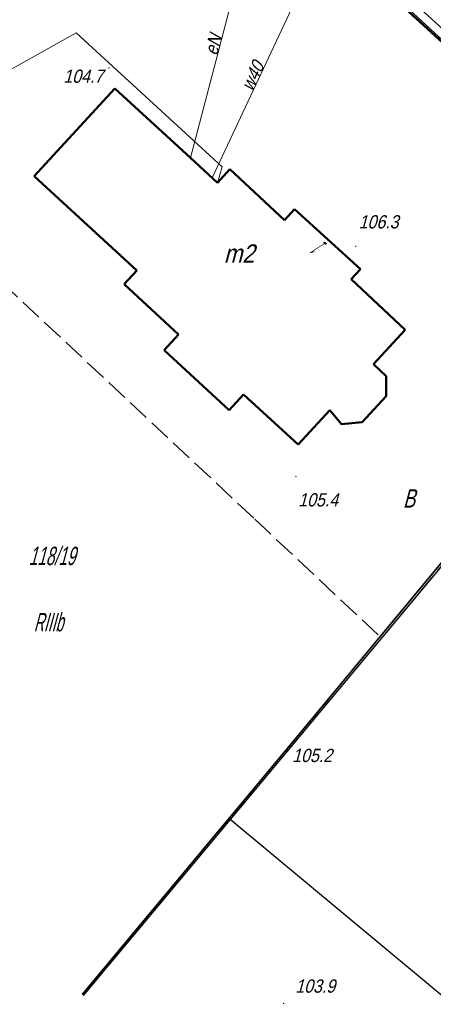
# Model space of a CAD drawing. Extents: x 6530721 to 6531385, y 5978377 to 5979143.
# Tile 7 of 146: x 6531048 to 6531076, y 5978569 to 5978636. Entities that reach past the tile are written whole.
import ezdxf
from ezdxf.enums import TextEntityAlignment as Align

# ---------------------------------------------------------------- set-up
doc = ezdxf.new("R2010")
doc.units = 0
doc.linetypes.add('AB_rokocin 2014-08-13 AC2004$0$l217_500', pattern=[2, 1.5, -0.5])
doc.linetypes.add('AB_rokocin 2014-08-13 AC2004$0$l219_500', pattern=[0])
for name, color, linetype, lineweight in [('AB-wymiarowa', 7, 'Continuous', 30), ('AB_rokocin 2014-08-13 AC2004$0$203-Punkt załamania granicy działki nie stabilizowany', 7, 'Continuous', 18), ('AB_rokocin 2014-08-13 AC2004$0$209-Opis konturu klasyfikacyjnego', 7, 'Continuous', 18), ('AB_rokocin 2014-08-13 AC2004$0$211-Nr działki', 7, 'Continuous', 18), ('AB_rokocin 2014-08-13 AC2004$0$217-Granica konturu klasyfikcyjnego', 7, 'Continuous', 18), ('AB_rokocin 2014-08-13 AC2004$0$219-Linia granicy', 7, 'Continuous', 18), ('AB_rokocin 2014-08-13 AC2004$0$238-Punkt adresowy budynku', 7, 'Continuous', 18), ('AB_rokocin 2014-08-13 AC2004$0$312-Budynek', 7, 'Continuous', 18), ('AB_rokocin 2014-08-13 AC2004$0$312-Numer ewidencyjny budynku-Atr124', 7, 'Continuous', 18), ('AB_rokocin 2014-08-13 AC2004$0$ogrodzenie trwałe (linia)', 7, 'Continuous', 18), ('AB_rokocin 2014-08-13 AC2004$0$przewód elektroenergetyczny (linia)-SEPOD', 7, 'Continuous', 18), ('AB_rokocin 2014-08-13 AC2004$0$przewód elektroenergetyczny (linia)-SEPOD-Atr1', 7, 'Continuous', 18), ('AB_rokocin 2014-08-13 AC2004$0$przewód kanalizacyjny (linia)-SK', 7, 'Continuous', 18), ('AB_rokocin 2014-08-13 AC2004$0$przewód wodociągowy (linia)-SW', 7, 'Continuous', 18), ('AB_rokocin 2014-08-13 AC2004$0$przewód wodociągowy (linia)-SW-Atr1', 7, 'Continuous', 18), ('AB_rokocin 2014-08-13 AC2004$0$punkt wysokościowy naturalny', 7, 'Continuous', 18), ('AB_rokocin 2014-08-13 AC2004$0$punkt wysokościowy naturalny-Atr2', 7, 'Continuous', 18), ('płot', 1, 'Continuous', 18)]:
    doc.layers.add(name, color=color, linetype=linetype, lineweight=lineweight)
doc.styles.add('AB_rokocin 2014-08-13 AC2004$0$Standard', font='txt')
doc.linetypes.add('AB_rokocin 2014-08-13 AC2004$0$902-500', pattern='A,3.75,0,[1,ksztalty.shx,S=0.5,R=0,X=0,Y=0],3.75', length=7.5)

# ---------------------------------------------------------------- blocks, each defined once
blk = doc.blocks.new('AB_rokocin 2014-08-13 AC2004$0$PW01')
at = {"linetype": 'Continuous', "lineweight": 13}
h = blk.add_hatch(color=0, dxfattribs=at)
edge = h.paths.add_edge_path()
edge.add_arc((0, 0), 0.045, 0, 360)
blk = doc.blocks.new('AB_rokocin 2014-08-13 AC2004$0$203')
at = {"linetype": 'Continuous', "lineweight": 0}
h = blk.add_hatch(color=0, dxfattribs=at)
edge = h.paths.add_edge_path()
edge.add_arc((0, 0), 0.045, 0, 360)
blk = doc.blocks.new('AB_rokocin 2014-08-13 AC2004')
at = {"layer": 'AB_rokocin 2014-08-13 AC2004$0$217-Granica konturu klasyfikcyjnego', "color": 3, "linetype": 'AB_rokocin 2014-08-13 AC2004$0$l217_500', "lineweight": 18, "flags": 128}
for points in [[(6531069.49, 5978640.76), (6531093.49, 5978618.87)], [(6531045.22, 5978619.32), (6531063.91, 5978601.82)], [(6531072.52, 5978593.74), (6531093.49, 5978618.87)], [(6531063.91, 5978601.82), (6531072.52, 5978593.74)], [(6531062.23, 5978581.4), (6531072.52, 5978593.74)], [(6531052.242, 5978569.43), (6531062.23, 5978581.4)]]:
    blk.add_lwpolyline(points, dxfattribs=at)
at = {"layer": 'AB_rokocin 2014-08-13 AC2004$0$219-Linia granicy', "color": 92, "linetype": 'AB_rokocin 2014-08-13 AC2004$0$l219_500', "lineweight": 30, "flags": 128}
for points in [[(6531093.49, 5978618.87), (6531068.73, 5978641.43)], [(6531093.49, 5978618.87), (6531062.23, 5978581.4)], [(6531062.23, 5978581.4), (6531052.242, 5978569.429)], [(6531085.29, 5978562.23), (6531062.23, 5978581.4)]]:
    blk.add_lwpolyline(points, dxfattribs=at)
at = {"layer": 'AB_rokocin 2014-08-13 AC2004$0$312-Budynek', "color": 250, "linetype": 'Continuous', "lineweight": 50, "flags": 128}
for points in [[(6531048.9, 5978625.14), (6531054.39, 5978631.11)], [(6531054.39, 5978631.11), (6531059.54, 5978626.38)], [(6531059.54, 5978626.38), (6531061.37, 5978624.7)], [(6531055.88, 5978618.72), (6531048.9, 5978625.14)], [(6531061.37, 5978624.7), (6531062.22, 5978625.61)], [(6531062.22, 5978625.61), (6531065.94, 5978622.16)], [(6531065.94, 5978622.16), (6531066.61, 5978622.9)], [(6531066.61, 5978622.9), (6531071.1, 5978618.83)], [(6531055.02, 5978617.79), (6531055.88, 5978618.72)], [(6531071.1, 5978618.83), (6531070.47, 5978618.13)], [(6531058.73, 5978614.38), (6531055.02, 5978617.79)], [(6531070.47, 5978618.13), (6531074.14, 5978614.7)], [(6531057.75, 5978613.31), (6531058.73, 5978614.38)], [(6531074.14, 5978614.7), (6531071.98, 5978612.36)], [(6531062.17, 5978609.24), (6531057.75, 5978613.31)], [(6531071.98, 5978612.36), (6531072.84, 5978611.54)], [(6531072.84, 5978611.54), (6531072.85, 5978610.19)], [(6531063.15, 5978610.31), (6531062.17, 5978609.24)], [(6531066.86, 5978606.9), (6531063.15, 5978610.31)], [(6531072.85, 5978610.19), (6531071.21, 5978608.43)], [(6531069, 5978609.23), (6531066.86, 5978606.9)], [(6531069.81, 5978608.28), (6531069, 5978609.23)], [(6531071.21, 5978608.43), (6531069.81, 5978608.28)]]:
    blk.add_lwpolyline(points, dxfattribs=at)
at = {"layer": 'AB_rokocin 2014-08-13 AC2004$0$ogrodzenie trwałe (linia)', "color": 252, "linetype": 'AB_rokocin 2014-08-13 AC2004$0$902-500', "lineweight": 35, "flags": 128}
for points in [[(6531068.65, 5978641.63), (6531078.53, 5978632.58)], [(6531093.3, 5978619), (6531066.4, 5978586.57), (6531052.171, 5978569.518)]]:
    blk.add_lwpolyline(points, dxfattribs=at)
at = {"layer": 'AB_rokocin 2014-08-13 AC2004$0$przewód elektroenergetyczny (linia)-SEPOD', "color": 1, "linetype": 'Continuous', "lineweight": 18, "flags": 128}
for points in [[(6531059.54, 5978626.38), (6531064.97, 5978647.18)], [(6531069.84, 5978641.41), (6531093.94, 5978619.36), (6531113.6, 5978601.1), (6531113.92, 5978595.59), (6531094.61, 5978572.45), (6531087.76, 5978563.98), (6531085.83, 5978561.65), (6531085.55, 5978561.94), (6531085.37, 5978562.07), (6531085.55, 5978561.94), (6531085.83, 5978561.65), (6531084.44, 5978560.05), (6531083.68, 5978559.01), (6531071.694, 5978544.972)]]:
    blk.add_lwpolyline(points, dxfattribs=at)
at = {"layer": 'AB_rokocin 2014-08-13 AC2004$0$przewód kanalizacyjny (linia)-SK', "color": 34, "linetype": 'Continuous', "lineweight": 18, "flags": 128}
blk.add_lwpolyline([(6531061.37, 5978624.7), (6531061.68, 5978625.77), (6531051.76, 5978634.88), (6531039.98, 5978628.3), (6531039.7, 5978629.15)], dxfattribs=at)
at = {"layer": 'AB_rokocin 2014-08-13 AC2004$0$przewód wodociągowy (linia)-SW', "color": 5, "linetype": 'Continuous', "lineweight": 18, "flags": 128}
blk.add_lwpolyline([(6531061, 5978625.03), (6531067.99, 5978639.93)], dxfattribs=at)
at = {"layer": 'AB_rokocin 2014-08-13 AC2004$0$203-Punkt załamania granicy działki nie stabilizowany', "color": 7, "linetype": 'Continuous', "lineweight": 18, "rotation": 171.887}
blk.add_blockref('AB_rokocin 2014-08-13 AC2004$0$203', (6531062.23, 5978581.4), dxfattribs=at)
at = {"layer": 'AB_rokocin 2014-08-13 AC2004$0$punkt wysokościowy naturalny', "color": 7, "linetype": 'Continuous', "lineweight": 13}
for p in [(6531054, 5978632.5), (6531070.77, 5978620.38), (6531066.71, 5978604.73), (6531066.4, 5978586.57), (6531065.87, 5978568.9)]:
    blk.add_blockref('AB_rokocin 2014-08-13 AC2004$0$PW01', p, dxfattribs=at)
at = {"layer": 'AB_rokocin 2014-08-13 AC2004$0$209-Opis konturu klasyfikacyjnego', "color": 3, "linetype": 'Continuous', "lineweight": 20, "style": 'AB_rokocin 2014-08-13 AC2004$0$Standard', "oblique": 15}
for s, width, p in [('B', 0.741, (6531073.98, 5978602.61)), ('RIIIb', 0.565, (6531048.88, 5978594.19))]:
    blk.add_text(s, height=1.25, dxfattribs=dict(at, width=width)).set_placement(p)
at = {"layer": 'AB_rokocin 2014-08-13 AC2004$0$211-Nr działki', "color": 92, "linetype": 'Continuous', "lineweight": 30, "style": 'AB_rokocin 2014-08-13 AC2004$0$Standard', "oblique": 15, "width": 0.618}
blk.add_text('118/19', height=1.25, dxfattribs=at).set_placement((6531048.54, 5978598.7))
at = {"layer": 'AB_rokocin 2014-08-13 AC2004$0$238-Punkt adresowy budynku', "color": 7, "linetype": 'Continuous', "lineweight": 20, "style": 'AB_rokocin 2014-08-13 AC2004$0$Standard', "oblique": 15, "width": 0.24}
blk.add_text('1', height=1.25, rotation=137.808, dxfattribs=at).set_placement((6531068.75, 5978620.62), align=Align.CENTER)
at = {"layer": 'AB_rokocin 2014-08-13 AC2004$0$312-Numer ewidencyjny budynku-Atr124', "color": 7, "linetype": 'ByBlock', "lineweight": 20, "style": 'AB_rokocin 2014-08-13 AC2004$0$Standard', "oblique": 15, "width": 0.896}
blk.add_text('m2', height=1.25, dxfattribs=at).set_placement((6531062.84, 5978619.88), align=Align.MIDDLE_CENTER)
at = {"layer": 'AB_rokocin 2014-08-13 AC2004$0$przewód elektroenergetyczny (linia)-SEPOD-Atr1', "color": 1, "linetype": 'ByBlock', "lineweight": 20, "style": 'AB_rokocin 2014-08-13 AC2004$0$Standard', "oblique": 15, "width": 0.9}
blk.add_text('eN', height=0.9, rotation=75.369, dxfattribs=at).set_placement((6531061.34, 5978633.29))
at = {"layer": 'AB_rokocin 2014-08-13 AC2004$0$przewód wodociągowy (linia)-SW-Atr1', "color": 5, "linetype": 'ByBlock', "lineweight": 20, "style": 'AB_rokocin 2014-08-13 AC2004$0$Standard', "oblique": 15, "width": 0.9}
blk.add_text('w40', height=0.9, rotation=64.867, dxfattribs=at).set_placement((6531063.74, 5978630.86))
at = {"layer": 'AB_rokocin 2014-08-13 AC2004$0$punkt wysokościowy naturalny-Atr2', "color": 252, "linetype": 'ByBlock', "lineweight": 20, "style": 'AB_rokocin 2014-08-13 AC2004$0$Standard', "oblique": 15, "width": 0.9}
for s, p in [('104.7', (6531050.89, 5978631.49)), ('106.3', (6531070.97, 5978621.59)), ('105.4', (6531066.86, 5978602.69)), ('105.2', (6531066.45, 5978585.31)), ('103.9', (6531066.66, 5978569.63))]:
    blk.add_text(s, height=0.9, dxfattribs=at).set_placement(p)

msp = doc.modelspace()

# ---------------------------------------------------------------- block references
at = {"layer": 'AB-wymiarowa'}
msp.add_blockref('AB_rokocin 2014-08-13 AC2004', (0, 0), dxfattribs=at)

# ---------------------------------------------------------------- next in the draw order: linework, layer by layer
at = {"layer": 'płot', "lineweight": 18, "flags": 128}
msp.add_lwpolyline([(6531093.446, 5978618.963), (6531068.739, 5978641.713)], dxfattribs=at)

doc.saveas('drawing.dxf')
